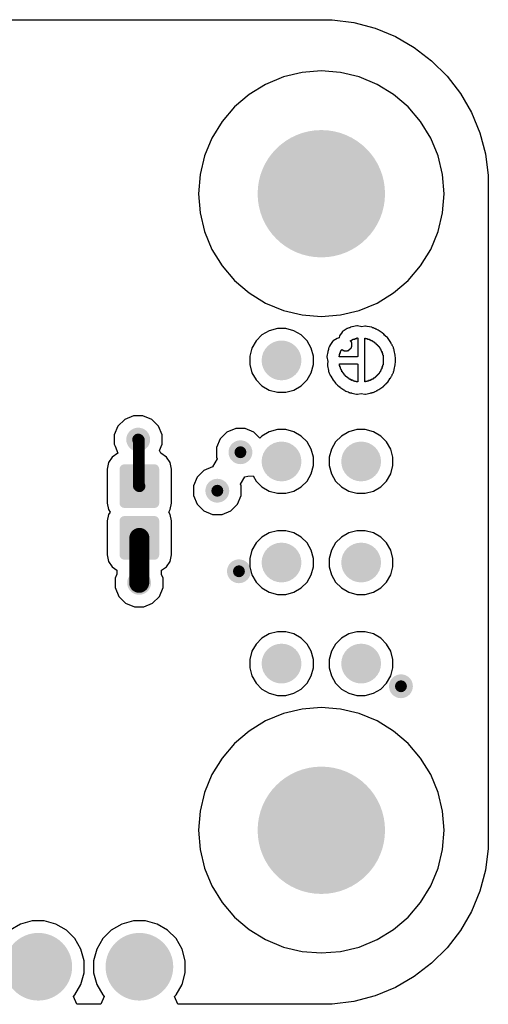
# Model space of a CAD drawing. Header units: inches. Extents: x 0.3 to 40.7, y 0.3 to 25.1.
# Tile 4 of 4: x 28.9 to 40.7, y 0.3 to 25.1. Entities that reach past the tile are written whole.
import ezdxf

# ---------------------------------------------------------------- set-up
doc = ezdxf.new("R2010")
doc.units = ezdxf.units.IN
for name, color, linetype in [('BOTTOM', 5, 'Continuous'), ('Pad Holes', 156, 'Continuous'), ('Via Holes', 16, 'Continuous')]:
    doc.layers.add(name, color=color, linetype=linetype)

# ---------------------------------------------------------------- blocks, each defined once
blk = doc.blocks.new('SJ_B_1440')
at = {"layer": 'BOTTOM'}
h = blk.add_hatch(color=5, dxfattribs=at)
edge = h.paths.add_edge_path()
edge.add_arc((-0.225, -0.375), 0.125, 270, 360)
edge.add_line((-0.1, -0.375), (-0.1, 0.375))
edge.add_arc((-0.225, 0.375), 0.125, 0, 90)
edge.add_line((-0.225, 0.5), (-1.075, 0.5))
edge.add_arc((-1.075, 0.375), 0.125, 90, 180)
edge.add_line((-1.2, 0.375), (-1.2, -0.375))
edge.add_arc((-1.075, -0.375), 0.125, 180, 270)
edge.add_line((-1.075, -0.5), (-0.225, -0.5))
h = blk.add_hatch(color=5, dxfattribs=at)
edge = h.paths.add_edge_path()
edge.add_arc((0.225, 0.375), 0.125, 90, 180)
edge.add_line((0.1, 0.375), (0.1, -0.375))
edge.add_arc((0.225, -0.375), 0.125, 180, 270)
edge.add_line((0.225, -0.5), (1.075, -0.5))
edge.add_arc((1.075, -0.375), 0.125, 270, 360)
edge.add_line((1.2, -0.375), (1.2, 0.375))
edge.add_arc((1.075, 0.375), 0.125, 0, 90)
edge.add_line((1.075, 0.5), (0.225, 0.5))
blk = doc.blocks.new('TP_1_00MM_B_1453')
at = {"layer": 'BOTTOM'}
h = blk.add_hatch(color=5, dxfattribs=at)
edge = h.paths.add_edge_path()
edge.add_arc((0, 0), 0.5, 0, 360)
blk = doc.blocks.new('TP_1_00MM_B_1454')
at = {"layer": 'BOTTOM'}
h = blk.add_hatch(color=5, dxfattribs=at)
edge = h.paths.add_edge_path()
edge.add_arc((0, 0), 0.5, 0, 360)
blk = doc.blocks.new('TP_1_00MM_B_1455')
at = {"layer": 'BOTTOM'}
h = blk.add_hatch(color=5, dxfattribs=at)
edge = h.paths.add_edge_path()
edge.add_arc((0, 0), 0.5, 0, 360)
blk = doc.blocks.new('TP_1_00MM_B_1456')
at = {"layer": 'BOTTOM'}
h = blk.add_hatch(color=5, dxfattribs=at)
edge = h.paths.add_edge_path()
edge.add_arc((0, 0), 0.5, 0, 360)
blk = doc.blocks.new('TP_1_00MM_B_1457')
at = {"layer": 'BOTTOM'}
h = blk.add_hatch(color=5, dxfattribs=at)
edge = h.paths.add_edge_path()
edge.add_arc((0, 0), 0.5, 0, 360)
blk = doc.blocks.new('TP_1_00MM_B_1458')
at = {"layer": 'BOTTOM'}
h = blk.add_hatch(color=5, dxfattribs=at)
edge = h.paths.add_edge_path()
edge.add_arc((0, 0), 0.5, 0, 360)
blk = doc.blocks.new('TP_1_00MM_B_1459')
at = {"layer": 'BOTTOM'}
h = blk.add_hatch(color=5, dxfattribs=at)
edge = h.paths.add_edge_path()
edge.add_arc((0, 0), 0.5, 0, 360)
blk = doc.blocks.new('PIN_HEADER_2_54___VERT__1_10POS_1467')
at = {"layer": 'BOTTOM'}
h = blk.add_hatch(color=5, dxfattribs=at)
edge = h.paths.add_edge_path()
edge.add_arc((-11.43, 0), 0.85, 0, 360)
h = blk.add_hatch(color=5, dxfattribs=at)
edge = h.paths.add_edge_path()
edge.add_arc((-8.89, 0), 0.85, 0, 360)
h = blk.add_hatch(color=5, dxfattribs=at)
edge = h.paths.add_edge_path()
edge.add_arc((-6.35, 0), 0.85, 0, 360)
h = blk.add_hatch(color=5, dxfattribs=at)
edge = h.paths.add_edge_path()
edge.add_arc((-3.81, 0), 0.85, 0, 360)
h = blk.add_hatch(color=5, dxfattribs=at)
edge = h.paths.add_edge_path()
edge.add_arc((-1.27, 0), 0.85, 0, 360)
h = blk.add_hatch(color=5, dxfattribs=at)
edge = h.paths.add_edge_path()
edge.add_arc((1.27, 0), 0.85, 0, 360)
h = blk.add_hatch(color=5, dxfattribs=at)
edge = h.paths.add_edge_path()
edge.add_arc((3.81, 0), 0.85, 0, 360)
h = blk.add_hatch(color=5, dxfattribs=at)
edge = h.paths.add_edge_path()
edge.add_arc((6.35, 0), 0.85, 0, 360)
h = blk.add_hatch(color=5, dxfattribs=at)
edge = h.paths.add_edge_path()
edge.add_arc((8.89, 0), 0.85, 0, 360)
h = blk.add_hatch(color=5, dxfattribs=at)
edge = h.paths.add_edge_path()
edge.add_arc((11.43, 0), 0.85, 0, 360)
at = {"layer": 'Pad Holes'}
h = blk.add_hatch(color=7, dxfattribs=at)
edge = h.paths.add_edge_path()
edge.add_arc((-11.43, 0), 0.5, 0, 360)
h = blk.add_hatch(color=7, dxfattribs=at)
edge = h.paths.add_edge_path()
edge.add_arc((-8.89, 0), 0.5, 0, 360)
h = blk.add_hatch(color=7, dxfattribs=at)
edge = h.paths.add_edge_path()
edge.add_arc((-6.35, 0), 0.5, 0, 360)
h = blk.add_hatch(color=7, dxfattribs=at)
edge = h.paths.add_edge_path()
edge.add_arc((-3.81, 0), 0.5, 0, 360)
h = blk.add_hatch(color=7, dxfattribs=at)
edge = h.paths.add_edge_path()
edge.add_arc((-1.27, 0), 0.5, 0, 360)
h = blk.add_hatch(color=7, dxfattribs=at)
edge = h.paths.add_edge_path()
edge.add_arc((1.27, 0), 0.5, 0, 360)
h = blk.add_hatch(color=7, dxfattribs=at)
edge = h.paths.add_edge_path()
edge.add_arc((3.81, 0), 0.5, 0, 360)
h = blk.add_hatch(color=7, dxfattribs=at)
edge = h.paths.add_edge_path()
edge.add_arc((6.35, 0), 0.5, 0, 360)
h = blk.add_hatch(color=7, dxfattribs=at)
edge = h.paths.add_edge_path()
edge.add_arc((8.89, 0), 0.5, 0, 360)
h = blk.add_hatch(color=7, dxfattribs=at)
edge = h.paths.add_edge_path()
edge.add_arc((11.43, 0), 0.5, 0, 360)

msp = doc.modelspace()

# ---------------------------------------------------------------- hatches: boundary and pattern name
at = {"layer": 'BOTTOM'}
h = msp.add_hatch(color=5, dxfattribs=at)
edge = h.paths.add_edge_path()
edge.add_arc((36.5, 20.68), 1.5, 0, 360)
h = msp.add_hatch(color=5, dxfattribs=at)
edge = h.paths.add_edge_path()
edge.add_arc((31.9, 14.5), 0.3, 0, 360)
h = msp.add_hatch(color=5, dxfattribs=at)
edge = h.paths.add_edge_path()
edge.add_arc((34.468, 14.182), 0.3, 0, 360)
h = msp.add_hatch(color=5, dxfattribs=at)
edge = h.paths.add_edge_path()
edge.add_arc((33.887, 13.215), 0.3, 0, 360)
h = msp.add_hatch(color=5, dxfattribs=at)
edge = h.paths.add_edge_path()
edge.add_arc((34.43, 11.19), 0.3, 0, 360)
h = msp.add_hatch(color=5, dxfattribs=at)
edge = h.paths.add_edge_path()
edge.add_arc((31.923, 10.899), 0.3, 0, 360)
h = msp.add_hatch(color=5, dxfattribs=at)
edge = h.paths.add_edge_path()
edge.add_arc((38.5, 8.3), 0.3, 0, 360)
h = msp.add_hatch(color=5, dxfattribs=at)
edge = h.paths.add_edge_path()
edge.add_arc((36.5, 4.68), 1.5, 0, 360)
at = {"layer": 'Pad Holes'}
h = msp.add_hatch(color=7, dxfattribs=at)
edge = h.paths.add_edge_path()
edge.add_arc((36.5, 20.68), 1.6, 0, 360)
h = msp.add_hatch(color=7, dxfattribs=at)
edge = h.paths.add_edge_path()
edge.add_arc((36.5, 4.68), 1.6, 0, 360)
at = {"layer": 'Via Holes'}
h = msp.add_hatch(color=7, dxfattribs=at)
edge = h.paths.add_edge_path()
edge.add_arc((31.9, 14.5), 0.15, 0, 360)
h = msp.add_hatch(color=7, dxfattribs=at)
edge = h.paths.add_edge_path()
edge.add_arc((34.468, 14.182), 0.15, 0, 360)
h = msp.add_hatch(color=7, dxfattribs=at)
edge = h.paths.add_edge_path()
edge.add_arc((33.887, 13.215), 0.15, 0, 360)
h = msp.add_hatch(color=7, dxfattribs=at)
edge = h.paths.add_edge_path()
edge.add_arc((34.43, 11.19), 0.15, 0, 360)
h = msp.add_hatch(color=7, dxfattribs=at)
edge = h.paths.add_edge_path()
edge.add_arc((31.923, 10.899), 0.15, 0, 360)
h = msp.add_hatch(color=7, dxfattribs=at)
edge = h.paths.add_edge_path()
edge.add_arc((38.5, 8.3), 0.15, 0, 360)

# ---------------------------------------------------------------- linework, layer by layer
at = {"layer": 'BOTTOM'}
for p, q in [((25.275, 25.054), (36.5, 25.054)), ((36.5, 25.054), (36.775, 25.054)), ((36.775, 25.054), (37.32, 24.982)), ((37.32, 24.982), (37.851, 24.84)), ((37.851, 24.84), (38.359, 24.63)), ((38.359, 24.63), (38.835, 24.355)), ((38.835, 24.355), (39.271, 24.02)), ((39.271, 24.02), (39.66, 23.631)), ((36.5, 23.765), (36.018, 23.727)), ((36.983, 23.727), (36.5, 23.765)), ((35.547, 23.614), (35.1, 23.428)), ((36.018, 23.727), (35.547, 23.614)), ((37.453, 23.614), (36.983, 23.727)), ((37.9, 23.428), (37.453, 23.614)), ((39.66, 23.631), (39.995, 23.195)), ((35.1, 23.428), (34.687, 23.175)), ((38.313, 23.175), (37.9, 23.428)), ((34.687, 23.175), (34.319, 22.861)), ((38.681, 22.861), (38.313, 23.175)), ((39.995, 23.195), (40.27, 22.719)), ((34.319, 22.861), (34.005, 22.493)), ((38.995, 22.493), (38.681, 22.861)), ((40.27, 22.719), (40.48, 22.211)), ((34.005, 22.493), (33.752, 22.08)), ((39.248, 22.08), (38.995, 22.493)), ((33.752, 22.08), (33.566, 21.633)), ((39.434, 21.633), (39.248, 22.08)), ((40.48, 22.211), (40.622, 21.68)), ((33.566, 21.633), (33.454, 21.163)), ((39.547, 21.163), (39.434, 21.633)), ((40.622, 21.68), (40.694, 21.135)), ((33.454, 21.163), (33.416, 20.68)), ((39.585, 20.68), (39.547, 21.163)), ((40.694, 21.135), (40.694, 20.86)), ((40.694, 20.86), (40.694, 4.5)), ((33.416, 20.68), (33.454, 20.197)), ((39.547, 20.197), (39.585, 20.68)), ((33.454, 20.197), (33.566, 19.727)), ((39.434, 19.727), (39.547, 20.197)), ((33.566, 19.727), (33.752, 19.28)), ((39.248, 19.28), (39.434, 19.727)), ((33.752, 19.28), (34.005, 18.867)), ((38.995, 18.867), (39.248, 19.28)), ((34.005, 18.867), (34.319, 18.499)), ((38.681, 18.499), (38.995, 18.867)), ((34.319, 18.499), (34.687, 18.185)), ((38.313, 18.185), (38.681, 18.499)), ((34.687, 18.185), (35.1, 17.932)), ((37.9, 17.932), (38.313, 18.185)), ((35.1, 17.932), (35.547, 17.746)), ((37.453, 17.746), (37.9, 17.932)), ((35.547, 17.746), (36.018, 17.633)), ((36.018, 17.633), (36.5, 17.596)), ((36.5, 17.596), (36.983, 17.633)), ((36.983, 17.633), (37.453, 17.746)), ((37.269, 17.33), (37.231, 17.323)), ((37.278, 17.336), (37.269, 17.33)), ((37.395, 17.359), (37.278, 17.336)), ((37.408, 17.359), (37.395, 17.359)), ((37.517, 17.338), (37.408, 17.359)), ((37.593, 17.353), (37.517, 17.338)), ((37.606, 17.353), (37.593, 17.353)), ((37.64, 17.346), (37.606, 17.353)), ((37.653, 17.346), (37.64, 17.346)), ((37.77, 17.323), (37.653, 17.346)), ((35.009, 17.13), (34.86, 16.981)), ((35.191, 17.235), (35.009, 17.13)), ((35.395, 17.29), (35.191, 17.235)), ((35.605, 17.29), (35.395, 17.29)), ((35.809, 17.235), (35.605, 17.29)), ((35.991, 17.13), (35.809, 17.235)), ((36.14, 16.981), (35.991, 17.13)), ((36.953, 17.104), (36.944, 17.055)), ((37.02, 17.204), (36.953, 17.104)), ((37.024, 17.206), (37.02, 17.204)), ((37.026, 17.21), (37.024, 17.206)), ((37.126, 17.277), (37.026, 17.21)), ((37.145, 17.29), (37.126, 17.277)), ((37.126, 17.277), (37.126, 17.277)), ((37.155, 17.292), (37.145, 17.29)), ((37.172, 17.303), (37.155, 17.292)), ((37.196, 17.308), (37.172, 17.303)), ((37.198, 17.31), (37.196, 17.308)), ((37.217, 17.313), (37.198, 17.31)), ((37.231, 17.323), (37.217, 17.313)), ((37.784, 17.313), (37.77, 17.323)), ((37.803, 17.31), (37.784, 17.313)), ((37.809, 17.306), (37.803, 17.31)), ((37.823, 17.303), (37.809, 17.306)), ((37.837, 17.294), (37.823, 17.303)), ((37.856, 17.29), (37.837, 17.294)), ((37.873, 17.279), (37.856, 17.29)), ((37.882, 17.277), (37.873, 17.279)), ((37.891, 17.271), (37.882, 17.277)), ((37.896, 17.27), (37.891, 17.271)), ((37.924, 17.251), (37.896, 17.27)), ((37.929, 17.25), (37.924, 17.251)), ((38.028, 17.184), (37.929, 17.25)), ((38.03, 17.18), (38.028, 17.184)), ((38.074, 17.151), (38.03, 17.18)), ((38.09, 17.127), (38.074, 17.151)), ((38.094, 17.124), (38.09, 17.127)), ((38.097, 17.12), (38.094, 17.124)), ((38.101, 17.118), (38.097, 17.12)), ((38.103, 17.114), (38.101, 17.118)), ((38.107, 17.111), (38.103, 17.114)), ((38.11, 17.107), (38.107, 17.111)), ((38.114, 17.104), (38.11, 17.107)), ((38.116, 17.101), (38.114, 17.104)), ((38.12, 17.098), (38.116, 17.101)), ((38.123, 17.094), (38.12, 17.098)), ((38.127, 17.091), (38.123, 17.094)), ((38.13, 17.087), (38.127, 17.091)), ((38.134, 17.085), (38.13, 17.087)), ((38.136, 17.081), (38.134, 17.085)), ((38.16, 17.065), (38.136, 17.081)), ((34.86, 16.981), (34.755, 16.799)), ((36.246, 16.799), (36.14, 16.981)), ((36.709, 16.846), (36.695, 16.827)), ((36.713, 16.852), (36.709, 16.846)), ((36.709, 16.846), (36.709, 16.846)), ((36.715, 16.866), (36.713, 16.852)), ((36.782, 16.966), (36.715, 16.866)), ((36.786, 16.968), (36.782, 16.966)), ((36.788, 16.972), (36.786, 16.968)), ((36.792, 16.975), (36.788, 16.972)), ((36.795, 16.979), (36.792, 16.975)), ((36.894, 17.045), (36.795, 16.979)), ((36.944, 17.055), (36.894, 17.045)), ((37.236, 16.974), (37.236, 16.987)), ((37.236, 16.987), (37.243, 16.987)), ((37.243, 16.974), (37.236, 16.974)), ((37.243, 16.987), (37.243, 16.994)), ((37.243, 16.994), (37.263, 16.994)), ((37.243, 16.968), (37.243, 16.974)), ((37.249, 16.968), (37.243, 16.968)), ((37.249, 16.961), (37.249, 16.968)), ((37.256, 16.961), (37.249, 16.961)), ((37.256, 16.941), (37.256, 16.961)), ((37.263, 16.941), (37.256, 16.941)), ((37.263, 16.994), (37.263, 17.007)), ((37.263, 17.007), (37.282, 17.007)), ((37.263, 16.829), (37.263, 16.941)), ((37.282, 17.007), (37.282, 17.014)), ((37.282, 17.014), (37.289, 17.014)), ((37.289, 17.014), (37.289, 17.02)), ((37.289, 17.02), (37.315, 17.02)), ((37.315, 17.02), (37.315, 17.027)), ((37.315, 17.027), (37.349, 17.027)), ((37.349, 17.027), (37.349, 17.04)), ((37.349, 17.04), (37.388, 17.04)), ((37.388, 17.04), (37.388, 17.047)), ((37.388, 17.047), (37.395, 17.047)), ((37.395, 17.047), (37.395, 17.054)), ((37.395, 17.054), (37.408, 17.054)), ((37.408, 17.054), (37.408, 17.047)), ((37.408, 17.047), (37.415, 17.047)), ((37.415, 17.047), (37.415, 16.591)), ((37.593, 15.949), (37.593, 17.047)), ((37.593, 17.047), (37.606, 17.047)), ((37.606, 17.047), (37.606, 17.04)), ((37.606, 17.04), (37.653, 17.04)), ((37.653, 17.04), (37.653, 17.034)), ((37.653, 17.034), (37.659, 17.034)), ((37.659, 17.034), (37.659, 17.027)), ((37.659, 17.027), (37.686, 17.027)), ((37.686, 17.027), (37.686, 17.02)), ((37.686, 17.02), (37.706, 17.02)), ((37.706, 17.02), (37.706, 17.014)), ((37.706, 17.014), (37.712, 17.014)), ((37.712, 17.014), (37.712, 17.007)), ((37.712, 17.007), (37.739, 17.007)), ((37.739, 17.007), (37.739, 17.001)), ((37.739, 17.001), (37.745, 17.001)), ((37.745, 17.001), (37.745, 16.994)), ((37.745, 16.994), (37.765, 16.994)), ((37.765, 16.994), (37.765, 16.987)), ((37.765, 16.987), (37.778, 16.987)), ((37.778, 16.987), (37.778, 16.981)), ((37.778, 16.981), (37.785, 16.981)), ((37.785, 16.981), (37.785, 16.974)), ((37.785, 16.974), (37.792, 16.974)), ((37.792, 16.974), (37.792, 16.968)), ((37.792, 16.968), (37.812, 16.968)), ((37.812, 16.968), (37.812, 16.961)), ((37.812, 16.961), (37.818, 16.961)), ((37.818, 16.961), (37.818, 16.954)), ((37.818, 16.954), (37.825, 16.954)), ((37.825, 16.954), (37.825, 16.948)), ((37.825, 16.948), (37.831, 16.948)), ((37.831, 16.948), (37.831, 16.941)), ((37.831, 16.941), (37.845, 16.941)), ((37.845, 16.941), (37.845, 16.935)), ((37.845, 16.935), (37.858, 16.935)), ((37.858, 16.935), (37.858, 16.921)), ((37.858, 16.921), (37.864, 16.921)), ((37.864, 16.921), (37.864, 16.915)), ((37.864, 16.915), (37.871, 16.915)), ((37.871, 16.915), (37.871, 16.908)), ((37.871, 16.908), (37.878, 16.908)), ((37.878, 16.908), (37.878, 16.901)), ((37.878, 16.901), (37.884, 16.901)), ((37.884, 16.901), (37.884, 16.895)), ((37.884, 16.895), (37.891, 16.895)), ((37.891, 16.895), (37.891, 16.888)), ((37.891, 16.888), (37.898, 16.888)), ((37.898, 16.888), (37.898, 16.882)), ((37.898, 16.882), (37.904, 16.882)), ((37.904, 16.882), (37.904, 16.875)), ((37.904, 16.875), (37.911, 16.875)), ((37.911, 16.875), (37.911, 16.868)), ((37.911, 16.868), (37.917, 16.868)), ((37.917, 16.868), (37.917, 16.862)), ((37.917, 16.862), (37.924, 16.862)), ((37.924, 16.862), (37.924, 16.855)), ((37.924, 16.855), (37.931, 16.855)), ((37.931, 16.855), (37.931, 16.849)), ((37.931, 16.849), (37.944, 16.849)), ((37.944, 16.849), (37.944, 16.829)), ((38.226, 16.966), (38.16, 17.065)), ((38.226, 16.965), (38.226, 16.966)), ((38.253, 16.926), (38.226, 16.965)), ((38.255, 16.916), (38.253, 16.926)), ((38.266, 16.899), (38.255, 16.916)), ((38.279, 16.88), (38.266, 16.899)), ((38.266, 16.899), (38.266, 16.899)), ((38.282, 16.865), (38.279, 16.88)), ((38.286, 16.86), (38.282, 16.865)), ((38.299, 16.84), (38.286, 16.86)), ((38.286, 16.86), (38.286, 16.86)), ((38.301, 16.83), (38.299, 16.84)), ((38.312, 16.813), (38.301, 16.83)), ((34.755, 16.799), (34.7, 16.595)), ((34.7, 16.595), (34.7, 16.385)), ((36.3, 16.595), (36.246, 16.799)), ((36.3, 16.385), (36.3, 16.595)), ((36.662, 16.708), (36.639, 16.591)), ((36.639, 16.591), (36.639, 16.584)), ((36.639, 16.584), (36.662, 16.467)), ((36.664, 16.711), (36.662, 16.708)), ((36.676, 16.767), (36.664, 16.711)), ((36.678, 16.77), (36.676, 16.767)), ((36.682, 16.794), (36.678, 16.77)), ((36.692, 16.808), (36.682, 16.794)), ((36.695, 16.827), (36.692, 16.808)), ((36.945, 16.584), (36.945, 16.591)), ((36.945, 16.591), (36.952, 16.591)), ((36.978, 16.584), (36.945, 16.584)), ((36.952, 16.591), (36.952, 16.597)), ((36.952, 16.597), (36.958, 16.597)), ((36.958, 16.597), (36.958, 16.65)), ((36.958, 16.65), (36.965, 16.65)), ((36.965, 16.663), (36.965, 16.677)), ((36.965, 16.677), (36.971, 16.677)), ((36.971, 16.663), (36.965, 16.663)), ((36.965, 16.65), (36.965, 16.657)), ((36.965, 16.657), (36.971, 16.657)), ((36.971, 16.677), (36.971, 16.683)), ((36.971, 16.683), (36.978, 16.683)), ((36.971, 16.657), (36.971, 16.663)), ((36.978, 16.683), (36.978, 16.71)), ((36.978, 16.71), (36.985, 16.71)), ((36.985, 16.584), (36.978, 16.584)), ((36.985, 16.71), (36.985, 16.716)), ((36.985, 16.716), (36.991, 16.716)), ((37.408, 16.584), (36.985, 16.584)), ((36.991, 16.716), (36.991, 16.729)), ((36.991, 16.729), (36.998, 16.729)), ((36.998, 16.729), (36.998, 16.749)), ((36.998, 16.749), (37.005, 16.749)), ((37.005, 16.749), (37.005, 16.756)), ((37.005, 16.756), (37.011, 16.756)), ((37.011, 16.756), (37.011, 16.763)), ((37.011, 16.763), (37.024, 16.763)), ((37.024, 16.763), (37.024, 16.756)), ((37.024, 16.756), (37.038, 16.756)), ((37.038, 16.756), (37.038, 16.749)), ((37.038, 16.749), (37.044, 16.749)), ((37.044, 16.749), (37.044, 16.743)), ((37.044, 16.743), (37.064, 16.743)), ((37.064, 16.743), (37.064, 16.736)), ((37.064, 16.736), (37.071, 16.736)), ((37.071, 16.736), (37.071, 16.729)), ((37.071, 16.729), (37.157, 16.729)), ((37.157, 16.729), (37.157, 16.743)), ((37.157, 16.743), (37.19, 16.743)), ((37.19, 16.743), (37.19, 16.749)), ((37.19, 16.749), (37.196, 16.749)), ((37.196, 16.749), (37.196, 16.756)), ((37.196, 16.756), (37.203, 16.756)), ((37.203, 16.756), (37.203, 16.763)), ((37.203, 16.763), (37.21, 16.763)), ((37.21, 16.763), (37.21, 16.769)), ((37.21, 16.769), (37.216, 16.769)), ((37.216, 16.769), (37.216, 16.776)), ((37.216, 16.776), (37.223, 16.776)), ((37.223, 16.776), (37.223, 16.782)), ((37.223, 16.782), (37.229, 16.782)), ((37.229, 16.782), (37.229, 16.789)), ((37.229, 16.789), (37.236, 16.789)), ((37.236, 16.789), (37.236, 16.796)), ((37.236, 16.796), (37.243, 16.796)), ((37.243, 16.796), (37.243, 16.802)), ((37.243, 16.802), (37.249, 16.802)), ((37.249, 16.802), (37.249, 16.809)), ((37.249, 16.809), (37.256, 16.809)), ((37.256, 16.809), (37.256, 16.829)), ((37.256, 16.829), (37.263, 16.829)), ((37.415, 16.591), (37.408, 16.591)), ((37.408, 16.591), (37.408, 16.584)), ((37.944, 16.829), (37.95, 16.829)), ((37.95, 16.829), (37.95, 16.822)), ((37.95, 16.822), (37.957, 16.822)), ((37.957, 16.822), (37.957, 16.815)), ((37.957, 16.815), (37.964, 16.815)), ((37.964, 16.815), (37.964, 16.809)), ((37.964, 16.809), (37.97, 16.809)), ((37.97, 16.809), (37.97, 16.789)), ((37.97, 16.789), (37.977, 16.789)), ((37.977, 16.789), (37.977, 16.782)), ((37.977, 16.782), (37.984, 16.782)), ((37.984, 16.782), (37.984, 16.763)), ((37.984, 16.763), (37.997, 16.763)), ((37.997, 16.763), (37.997, 16.743)), ((37.997, 16.743), (38.003, 16.743)), ((38.003, 16.743), (38.003, 16.723)), ((38.003, 16.723), (38.017, 16.723)), ((38.017, 16.723), (38.017, 16.703)), ((38.017, 16.703), (38.023, 16.703)), ((38.023, 16.703), (38.023, 16.696)), ((38.023, 16.696), (38.03, 16.696)), ((38.03, 16.69), (38.023, 16.69)), ((38.023, 16.69), (38.023, 16.677)), ((38.023, 16.677), (38.03, 16.677)), ((38.03, 16.696), (38.03, 16.69)), ((38.03, 16.677), (38.03, 16.67)), ((38.03, 16.67), (38.036, 16.67)), ((38.036, 16.67), (38.036, 16.63)), ((38.036, 16.63), (38.043, 16.63)), ((38.043, 16.63), (38.043, 16.624)), ((38.043, 16.624), (38.05, 16.624)), ((38.05, 16.624), (38.05, 16.564)), ((38.317, 16.79), (38.312, 16.813)), ((38.319, 16.787), (38.317, 16.79)), ((38.327, 16.749), (38.319, 16.787)), ((38.332, 16.741), (38.327, 16.749)), ((38.356, 16.624), (38.332, 16.741)), ((38.356, 16.597), (38.356, 16.624)), ((38.362, 16.564), (38.356, 16.597)), ((34.7, 16.385), (34.755, 16.181)), ((36.246, 16.181), (36.3, 16.385)), ((36.664, 16.464), (36.652, 16.405)), ((36.652, 16.405), (36.652, 16.352)), ((36.652, 16.352), (36.676, 16.235)), ((36.662, 16.467), (36.664, 16.464)), ((36.958, 16.352), (36.958, 16.405)), ((36.958, 16.405), (37.408, 16.405)), ((36.965, 16.352), (36.958, 16.352)), ((36.965, 16.346), (36.965, 16.352)), ((36.971, 16.346), (36.965, 16.346)), ((36.965, 16.326), (36.965, 16.339)), ((36.965, 16.339), (36.971, 16.339)), ((36.971, 16.339), (36.971, 16.346)), ((37.408, 16.405), (37.408, 16.399)), ((37.408, 16.399), (37.415, 16.399)), ((37.415, 16.399), (37.415, 16.273)), ((38.043, 16.372), (38.036, 16.372)), ((38.036, 16.372), (38.036, 16.333)), ((38.05, 16.379), (38.043, 16.379)), ((38.043, 16.379), (38.043, 16.372)), ((38.05, 16.564), (38.056, 16.564)), ((38.056, 16.438), (38.05, 16.438)), ((38.05, 16.438), (38.05, 16.379)), ((38.056, 16.564), (38.056, 16.465)), ((38.056, 16.465), (38.056, 16.458)), ((38.056, 16.458), (38.056, 16.438)), ((38.332, 16.262), (38.356, 16.379)), ((38.356, 16.405), (38.362, 16.438)), ((38.356, 16.379), (38.356, 16.405)), ((38.362, 16.438), (38.362, 16.564)), ((34.755, 16.181), (34.86, 15.999)), ((36.14, 15.999), (36.246, 16.181)), ((36.676, 16.235), (36.678, 16.232)), ((36.678, 16.232), (36.682, 16.209)), ((36.682, 16.209), (36.69, 16.198)), ((36.69, 16.198), (36.695, 16.169)), ((36.695, 16.169), (36.709, 16.149)), ((36.709, 16.149), (36.709, 16.149)), ((36.709, 16.149), (36.713, 16.144)), ((36.713, 16.144), (36.715, 16.129)), ((36.715, 16.129), (36.729, 16.11)), ((36.729, 16.11), (36.729, 16.11)), ((36.729, 16.11), (36.732, 16.104)), ((36.732, 16.104), (36.735, 16.09)), ((36.735, 16.09), (36.801, 15.991)), ((36.971, 16.326), (36.965, 16.326)), ((36.971, 16.319), (36.971, 16.326)), ((36.978, 16.319), (36.971, 16.319)), ((36.978, 16.286), (36.978, 16.319)), ((36.991, 16.286), (36.978, 16.286)), ((36.991, 16.266), (36.991, 16.286)), ((36.998, 16.266), (36.991, 16.266)), ((36.998, 16.247), (36.998, 16.266)), ((37.011, 16.247), (36.998, 16.247)), ((37.011, 16.227), (37.011, 16.247)), ((37.018, 16.227), (37.011, 16.227)), ((37.018, 16.207), (37.018, 16.227)), ((37.024, 16.207), (37.018, 16.207)), ((37.024, 16.2), (37.024, 16.207)), ((37.031, 16.2), (37.024, 16.2)), ((37.031, 16.194), (37.031, 16.2)), ((37.038, 16.194), (37.031, 16.194)), ((37.038, 16.187), (37.038, 16.194)), ((37.044, 16.187), (37.038, 16.187)), ((37.044, 16.174), (37.044, 16.187)), ((37.051, 16.174), (37.044, 16.174)), ((37.051, 16.167), (37.051, 16.174)), ((37.057, 16.167), (37.051, 16.167)), ((37.057, 16.161), (37.057, 16.167)), ((37.064, 16.161), (37.057, 16.161)), ((37.064, 16.154), (37.064, 16.161)), ((37.071, 16.154), (37.064, 16.154)), ((37.071, 16.134), (37.071, 16.154)), ((37.077, 16.134), (37.071, 16.134)), ((37.077, 16.127), (37.077, 16.134)), ((37.084, 16.127), (37.077, 16.127)), ((37.084, 16.121), (37.084, 16.127)), ((37.091, 16.121), (37.084, 16.121)), ((37.091, 16.114), (37.091, 16.121)), ((37.097, 16.114), (37.091, 16.114)), ((37.097, 16.108), (37.097, 16.114)), ((37.104, 16.108), (37.097, 16.108)), ((37.104, 16.101), (37.104, 16.108)), ((37.11, 16.101), (37.104, 16.101)), ((37.11, 16.094), (37.11, 16.101)), ((37.117, 16.094), (37.11, 16.094)), ((37.117, 16.088), (37.117, 16.094)), ((37.124, 16.088), (37.117, 16.088)), ((37.124, 16.081), (37.124, 16.088)), ((37.415, 16.273), (37.415, 16.266)), ((37.415, 16.266), (37.415, 15.955)), ((37.878, 16.088), (37.871, 16.088)), ((37.871, 16.088), (37.871, 16.081)), ((37.884, 16.094), (37.878, 16.094)), ((37.878, 16.094), (37.878, 16.088)), ((37.891, 16.101), (37.884, 16.101)), ((37.884, 16.101), (37.884, 16.094)), ((37.898, 16.108), (37.891, 16.108)), ((37.891, 16.108), (37.891, 16.101)), ((37.904, 16.114), (37.898, 16.114)), ((37.898, 16.114), (37.898, 16.108)), ((37.911, 16.121), (37.904, 16.121)), ((37.904, 16.121), (37.904, 16.114)), ((37.917, 16.127), (37.911, 16.127)), ((37.911, 16.127), (37.911, 16.121)), ((37.924, 16.134), (37.917, 16.134)), ((37.917, 16.134), (37.917, 16.127)), ((37.931, 16.141), (37.924, 16.141)), ((37.924, 16.141), (37.924, 16.134)), ((37.937, 16.147), (37.931, 16.147)), ((37.931, 16.147), (37.931, 16.141)), ((37.944, 16.154), (37.937, 16.154)), ((37.937, 16.154), (37.937, 16.147)), ((37.95, 16.161), (37.944, 16.161)), ((37.944, 16.161), (37.944, 16.154)), ((37.957, 16.18), (37.95, 16.18)), ((37.95, 16.18), (37.95, 16.161)), ((37.964, 16.187), (37.957, 16.187)), ((37.957, 16.187), (37.957, 16.18)), ((37.97, 16.194), (37.964, 16.194)), ((37.964, 16.194), (37.964, 16.187)), ((37.977, 16.207), (37.97, 16.207)), ((37.97, 16.207), (37.97, 16.194)), ((37.984, 16.213), (37.977, 16.213)), ((37.977, 16.213), (37.977, 16.207)), ((37.99, 16.233), (37.984, 16.233)), ((37.984, 16.233), (37.984, 16.213)), ((37.997, 16.24), (37.99, 16.24)), ((37.99, 16.24), (37.99, 16.233)), ((38.003, 16.26), (37.997, 16.26)), ((37.997, 16.26), (37.997, 16.24)), ((38.01, 16.273), (38.003, 16.273)), ((38.003, 16.273), (38.003, 16.26)), ((38.017, 16.28), (38.01, 16.28)), ((38.01, 16.28), (38.01, 16.273)), ((38.023, 16.299), (38.017, 16.299)), ((38.017, 16.299), (38.017, 16.28)), ((38.03, 16.326), (38.023, 16.326)), ((38.023, 16.326), (38.023, 16.313)), ((38.023, 16.313), (38.03, 16.313)), ((38.03, 16.306), (38.023, 16.306)), ((38.023, 16.306), (38.023, 16.299)), ((38.036, 16.333), (38.03, 16.333)), ((38.03, 16.333), (38.03, 16.326)), ((38.03, 16.313), (38.03, 16.306)), ((38.253, 16.077), (38.266, 16.096)), ((38.266, 16.096), (38.268, 16.106)), ((38.268, 16.106), (38.279, 16.123)), ((38.279, 16.123), (38.282, 16.137)), ((38.282, 16.137), (38.286, 16.143)), ((38.286, 16.143), (38.299, 16.163)), ((38.286, 16.143), (38.286, 16.143)), ((38.299, 16.163), (38.301, 16.172)), ((38.301, 16.172), (38.312, 16.189)), ((38.312, 16.189), (38.317, 16.213)), ((38.317, 16.213), (38.319, 16.215)), ((38.319, 16.215), (38.327, 16.253)), ((38.327, 16.253), (38.332, 16.262)), ((34.86, 15.999), (35.009, 15.85)), ((35.009, 15.85), (35.191, 15.745)), ((35.809, 15.745), (35.991, 15.85)), ((35.991, 15.85), (36.14, 15.999)), ((36.801, 15.991), (36.805, 15.988)), ((36.805, 15.988), (36.808, 15.984)), ((36.808, 15.984), (36.812, 15.981)), ((36.812, 15.981), (36.854, 15.918)), ((36.854, 15.918), (36.858, 15.915)), ((36.858, 15.915), (36.861, 15.911)), ((36.861, 15.911), (36.865, 15.909)), ((36.865, 15.909), (36.868, 15.905)), ((36.868, 15.905), (36.872, 15.902)), ((36.872, 15.902), (36.874, 15.898)), ((36.874, 15.898), (36.878, 15.895)), ((36.878, 15.895), (36.881, 15.891)), ((36.881, 15.891), (36.885, 15.889)), ((36.885, 15.889), (36.887, 15.885)), ((36.887, 15.885), (36.891, 15.882)), ((36.891, 15.882), (36.894, 15.878)), ((36.894, 15.878), (36.898, 15.875)), ((36.898, 15.875), (36.901, 15.871)), ((36.901, 15.871), (36.905, 15.869)), ((36.905, 15.869), (36.907, 15.865)), ((36.907, 15.865), (36.911, 15.862)), ((36.911, 15.862), (36.914, 15.858)), ((36.914, 15.858), (36.918, 15.856)), ((36.918, 15.856), (36.921, 15.852)), ((36.921, 15.852), (36.964, 15.822)), ((37.13, 16.081), (37.124, 16.081)), ((37.13, 16.075), (37.13, 16.081)), ((37.137, 16.075), (37.13, 16.075)), ((37.137, 16.068), (37.137, 16.075)), ((37.157, 16.068), (37.137, 16.068)), ((37.157, 16.055), (37.157, 16.068)), ((37.17, 16.055), (37.157, 16.055)), ((37.17, 16.048), (37.17, 16.055)), ((37.177, 16.048), (37.17, 16.048)), ((37.177, 16.041), (37.177, 16.048)), ((37.183, 16.041), (37.177, 16.041)), ((37.183, 16.035), (37.183, 16.041)), ((37.196, 16.035), (37.183, 16.035)), ((37.196, 16.028), (37.196, 16.035)), ((37.203, 16.028), (37.196, 16.028)), ((37.203, 16.022), (37.203, 16.028)), ((37.223, 16.022), (37.203, 16.022)), ((37.223, 16.015), (37.223, 16.022)), ((37.229, 16.015), (37.223, 16.015)), ((37.229, 16.008), (37.229, 16.015)), ((37.236, 16.008), (37.229, 16.008)), ((37.236, 16.002), (37.236, 16.008)), ((37.256, 16.002), (37.236, 16.002)), ((37.256, 15.989), (37.256, 16.002)), ((37.269, 15.989), (37.256, 15.989)), ((37.282, 15.995), (37.269, 15.995)), ((37.269, 15.995), (37.269, 15.989)), ((37.282, 15.989), (37.282, 15.995)), ((37.289, 15.989), (37.282, 15.989)), ((37.289, 15.982), (37.289, 15.989)), ((37.302, 15.982), (37.289, 15.982)), ((37.302, 15.975), (37.302, 15.982)), ((37.309, 15.975), (37.302, 15.975)), ((37.309, 15.969), (37.309, 15.975)), ((37.335, 15.969), (37.309, 15.969)), ((37.335, 15.962), (37.335, 15.969)), ((37.375, 15.962), (37.335, 15.962)), ((37.375, 15.955), (37.375, 15.962)), ((37.382, 15.955), (37.375, 15.955)), ((37.382, 15.949), (37.382, 15.955)), ((37.408, 15.949), (37.382, 15.949)), ((37.415, 15.955), (37.408, 15.955)), ((37.408, 15.955), (37.408, 15.949)), ((37.613, 15.949), (37.593, 15.949)), ((37.653, 15.962), (37.613, 15.962)), ((37.613, 15.962), (37.613, 15.949)), ((37.686, 15.969), (37.653, 15.969)), ((37.653, 15.969), (37.653, 15.962)), ((37.719, 15.982), (37.686, 15.982)), ((37.686, 15.982), (37.686, 15.969)), ((37.739, 15.989), (37.719, 15.989)), ((37.719, 15.989), (37.719, 15.982)), ((37.759, 16.002), (37.739, 16.002)), ((37.739, 16.002), (37.739, 15.989)), ((37.765, 16.008), (37.759, 16.008)), ((37.759, 16.008), (37.759, 16.002)), ((37.785, 16.015), (37.765, 16.015)), ((37.765, 16.015), (37.765, 16.008)), ((37.798, 16.022), (37.785, 16.022)), ((37.785, 16.022), (37.785, 16.015)), ((37.805, 16.028), (37.798, 16.028)), ((37.798, 16.028), (37.798, 16.022)), ((37.812, 16.035), (37.805, 16.035)), ((37.805, 16.035), (37.805, 16.028)), ((37.818, 16.041), (37.812, 16.041)), ((37.812, 16.041), (37.812, 16.035)), ((37.825, 16.048), (37.818, 16.048)), ((37.818, 16.048), (37.818, 16.041)), ((37.825, 16.041), (37.825, 16.048)), ((37.831, 16.041), (37.825, 16.041)), ((37.838, 16.048), (37.831, 16.048)), ((37.831, 16.048), (37.831, 16.041)), ((37.845, 16.055), (37.838, 16.055)), ((37.838, 16.055), (37.838, 16.048)), ((37.851, 16.061), (37.845, 16.061)), ((37.845, 16.061), (37.845, 16.055)), ((37.858, 16.068), (37.851, 16.068)), ((37.851, 16.068), (37.851, 16.061)), ((37.864, 16.075), (37.858, 16.075)), ((37.858, 16.075), (37.858, 16.068)), ((37.871, 16.081), (37.864, 16.081)), ((37.864, 16.081), (37.864, 16.075)), ((38.061, 15.838), (38.064, 15.842)), ((38.064, 15.842), (38.068, 15.845)), ((38.068, 15.845), (38.07, 15.849)), ((38.07, 15.849), (38.074, 15.852)), ((38.074, 15.852), (38.077, 15.856)), ((38.077, 15.856), (38.081, 15.858)), ((38.081, 15.858), (38.083, 15.862)), ((38.083, 15.862), (38.087, 15.865)), ((38.087, 15.865), (38.09, 15.869)), ((38.09, 15.869), (38.094, 15.871)), ((38.094, 15.871), (38.097, 15.875)), ((38.097, 15.875), (38.101, 15.878)), ((38.101, 15.878), (38.103, 15.882)), ((38.103, 15.882), (38.107, 15.885)), ((38.107, 15.885), (38.11, 15.889)), ((38.11, 15.889), (38.114, 15.891)), ((38.114, 15.891), (38.116, 15.895)), ((38.116, 15.895), (38.12, 15.898)), ((38.12, 15.898), (38.123, 15.902)), ((38.123, 15.902), (38.127, 15.905)), ((38.127, 15.905), (38.13, 15.909)), ((38.13, 15.909), (38.134, 15.911)), ((38.134, 15.911), (38.136, 15.915)), ((38.136, 15.915), (38.14, 15.918)), ((38.14, 15.918), (38.143, 15.922)), ((38.143, 15.922), (38.147, 15.924)), ((38.147, 15.924), (38.15, 15.928)), ((38.15, 15.928), (38.154, 15.931)), ((38.154, 15.931), (38.156, 15.935)), ((38.156, 15.935), (38.16, 15.938)), ((38.16, 15.938), (38.163, 15.942)), ((38.163, 15.942), (38.167, 15.944)), ((38.167, 15.944), (38.233, 16.043)), ((38.233, 16.043), (38.234, 16.048)), ((38.234, 16.048), (38.253, 16.077)), ((38.253, 16.077), (38.253, 16.077)), ((35.191, 15.745), (35.395, 15.69)), ((35.395, 15.69), (35.605, 15.69)), ((35.605, 15.69), (35.809, 15.745)), ((36.964, 15.822), (36.967, 15.819)), ((36.967, 15.819), (37.066, 15.752)), ((37.066, 15.752), (37.066, 15.752)), ((37.066, 15.752), (37.086, 15.739)), ((37.086, 15.739), (37.091, 15.738)), ((37.091, 15.738), (37.119, 15.719)), ((37.119, 15.719), (37.119, 15.719)), ((37.119, 15.719), (37.139, 15.706)), ((37.139, 15.706), (37.172, 15.699)), ((37.172, 15.699), (37.172, 15.699)), ((37.172, 15.699), (37.172, 15.699)), ((37.172, 15.699), (37.192, 15.686)), ((37.192, 15.686), (37.215, 15.681)), ((37.215, 15.681), (37.218, 15.679)), ((37.218, 15.679), (37.256, 15.672)), ((37.256, 15.672), (37.265, 15.666)), ((37.265, 15.666), (37.382, 15.643)), ((37.382, 15.643), (37.408, 15.643)), ((37.408, 15.643), (37.501, 15.661)), ((37.501, 15.661), (37.593, 15.643)), ((37.593, 15.643), (37.613, 15.643)), ((37.613, 15.643), (37.73, 15.666)), ((37.73, 15.666), (37.742, 15.674)), ((37.742, 15.674), (37.77, 15.679)), ((37.77, 15.68), (37.803, 15.686)), ((37.77, 15.679), (37.77, 15.68)), ((37.803, 15.686), (37.817, 15.696)), ((37.817, 15.696), (37.836, 15.699)), ((37.836, 15.699), (37.842, 15.703)), ((37.842, 15.703), (37.856, 15.706)), ((37.856, 15.706), (37.876, 15.719)), ((37.876, 15.719), (37.893, 15.731)), ((37.876, 15.719), (37.876, 15.719)), ((37.893, 15.731), (37.902, 15.732)), ((37.902, 15.732), (37.911, 15.738)), ((37.911, 15.738), (37.915, 15.739)), ((37.915, 15.739), (37.944, 15.758)), ((37.944, 15.758), (37.948, 15.759)), ((37.948, 15.759), (38.048, 15.825)), ((38.048, 15.825), (38.05, 15.829)), ((38.05, 15.829), (38.054, 15.832)), ((38.054, 15.832), (38.057, 15.836)), ((38.057, 15.836), (38.061, 15.838)), ((31.781, 15.1), (31.56, 15.009)), ((32.019, 15.1), (31.781, 15.1)), ((32.24, 15.009), (32.019, 15.1)), ((31.56, 15.009), (31.391, 14.84)), ((32.409, 14.84), (32.24, 15.009)), ((31.391, 14.84), (31.3, 14.619)), ((31.3, 14.619), (31.3, 14.381)), ((32.5, 14.619), (32.409, 14.84)), ((32.5, 14.381), (32.5, 14.619)), ((34.128, 14.69), (33.959, 14.521)), ((34.349, 14.781), (34.128, 14.69)), ((34.587, 14.781), (34.349, 14.781)), ((34.808, 14.69), (34.587, 14.781)), ((34.958, 14.54), (34.808, 14.69)), ((35.191, 14.695), (35.009, 14.59)), ((35.395, 14.75), (35.191, 14.695)), ((35.605, 14.75), (35.395, 14.75)), ((35.809, 14.695), (35.605, 14.75)), ((35.991, 14.59), (35.809, 14.695)), ((37.191, 14.695), (37.009, 14.59)), ((37.395, 14.75), (37.191, 14.695)), ((37.605, 14.75), (37.395, 14.75)), ((37.809, 14.695), (37.605, 14.75)), ((37.991, 14.59), (37.809, 14.695)), ((31.3, 14.381), (31.32, 14.332)), ((32.435, 14.223), (32.5, 14.381)), ((33.959, 14.521), (33.868, 14.301)), ((35.009, 14.59), (34.958, 14.54)), ((36.14, 14.441), (35.991, 14.59)), ((36.246, 14.259), (36.14, 14.441)), ((36.86, 14.441), (36.755, 14.259)), ((37.009, 14.59), (36.86, 14.441)), ((38.14, 14.441), (37.991, 14.59)), ((38.246, 14.259), (38.14, 14.441)), ((31.388, 14.158), (31.249, 14.061)), ((31.32, 14.332), (31.388, 14.158)), ((32.471, 14.155), (32.435, 14.223)), ((32.611, 14.061), (32.471, 14.155)), ((33.868, 14.301), (33.868, 14.062)), ((36.3, 14.055), (36.246, 14.259)), ((36.755, 14.259), (36.7, 14.055)), ((38.3, 14.055), (38.246, 14.259)), ((31.155, 13.921), (31.122, 13.755)), ((31.249, 14.061), (31.155, 13.921)), ((32.705, 13.921), (32.611, 14.061)), ((32.738, 13.755), (32.705, 13.921)), ((33.887, 14.015), (33.768, 13.815)), ((33.868, 14.062), (33.887, 14.015)), ((36.3, 13.845), (36.3, 14.055)), ((36.7, 14.055), (36.7, 13.845)), ((38.3, 13.845), (38.3, 14.055)), ((31.122, 13.755), (31.122, 12.905)), ((32.738, 12.905), (32.738, 13.755)), ((33.547, 13.724), (33.379, 13.555)), ((33.768, 13.815), (33.547, 13.724)), ((36.14, 13.459), (36.246, 13.641)), ((36.246, 13.641), (36.3, 13.845)), ((36.7, 13.845), (36.755, 13.641)), ((36.755, 13.641), (36.86, 13.459)), ((38.14, 13.459), (38.246, 13.641)), ((38.246, 13.641), (38.3, 13.845)), ((33.379, 13.555), (33.287, 13.335)), ((34.468, 13.381), (34.578, 13.566)), ((34.487, 13.335), (34.468, 13.381)), ((34.578, 13.566), (34.651, 13.58)), ((34.651, 13.58), (34.787, 13.585)), ((34.787, 13.585), (34.86, 13.459)), ((34.86, 13.459), (35.009, 13.31)), ((35.991, 13.31), (36.14, 13.459)), ((36.86, 13.459), (37.009, 13.31)), ((37.991, 13.31), (38.14, 13.459)), ((33.287, 13.335), (33.287, 13.096)), ((34.487, 13.096), (34.487, 13.335)), ((35.009, 13.31), (35.191, 13.205)), ((35.191, 13.205), (35.395, 13.15)), ((35.395, 13.15), (35.605, 13.15)), ((35.605, 13.15), (35.809, 13.205)), ((35.809, 13.205), (35.991, 13.31)), ((37.009, 13.31), (37.191, 13.205)), ((37.191, 13.205), (37.395, 13.15)), ((37.395, 13.15), (37.605, 13.15)), ((37.605, 13.15), (37.809, 13.205)), ((37.809, 13.205), (37.991, 13.31)), ((31.122, 12.905), (31.155, 12.739)), ((32.705, 12.739), (32.738, 12.905)), ((33.287, 13.096), (33.379, 12.876)), ((33.379, 12.876), (33.547, 12.707)), ((34.227, 12.707), (34.396, 12.876)), ((34.396, 12.876), (34.487, 13.096)), ((31.155, 12.739), (31.194, 12.68)), ((31.194, 12.68), (31.155, 12.621)), ((32.666, 12.68), (32.705, 12.739)), ((32.705, 12.621), (32.666, 12.68)), ((33.547, 12.707), (33.768, 12.615)), ((34.007, 12.615), (34.227, 12.707)), ((31.155, 12.621), (31.122, 12.455)), ((31.122, 12.455), (31.122, 11.605)), ((32.738, 12.455), (32.705, 12.621)), ((32.738, 11.605), (32.738, 12.455)), ((33.768, 12.615), (34.007, 12.615)), ((35.191, 12.155), (35.009, 12.05)), ((35.395, 12.21), (35.191, 12.155)), ((35.605, 12.21), (35.395, 12.21)), ((35.809, 12.155), (35.605, 12.21)), ((35.991, 12.05), (35.809, 12.155)), ((37.191, 12.155), (37.009, 12.05)), ((37.395, 12.21), (37.191, 12.155)), ((37.605, 12.21), (37.395, 12.21)), ((37.809, 12.155), (37.605, 12.21)), ((37.991, 12.05), (37.809, 12.155)), ((34.86, 11.901), (34.755, 11.719)), ((35.009, 12.05), (34.86, 11.901)), ((36.14, 11.901), (35.991, 12.05)), ((36.246, 11.719), (36.14, 11.901)), ((36.86, 11.901), (36.755, 11.719)), ((37.009, 12.05), (36.86, 11.901)), ((38.14, 11.901), (37.991, 12.05)), ((38.246, 11.719), (38.14, 11.901)), ((34.755, 11.719), (34.7, 11.515)), ((36.3, 11.515), (36.246, 11.719)), ((36.755, 11.719), (36.7, 11.515)), ((38.3, 11.515), (38.246, 11.719)), ((31.122, 11.605), (31.155, 11.439)), ((31.155, 11.439), (31.249, 11.299)), ((32.611, 11.299), (32.705, 11.439)), ((32.705, 11.439), (32.738, 11.605)), ((34.7, 11.515), (34.7, 11.305)), ((36.3, 11.305), (36.3, 11.515)), ((36.7, 11.515), (36.7, 11.305)), ((38.3, 11.305), (38.3, 11.515)), ((31.249, 11.299), (31.366, 11.22)), ((31.366, 11.22), (31.366, 11.121)), ((32.487, 11.216), (32.611, 11.299)), ((32.487, 11.105), (32.487, 11.216)), ((34.7, 11.305), (34.755, 11.101)), ((36.246, 11.101), (36.3, 11.305)), ((36.7, 11.305), (36.755, 11.101)), ((38.246, 11.101), (38.3, 11.305)), ((31.366, 11.121), (31.323, 11.019)), ((31.323, 11.019), (31.323, 10.78)), ((32.523, 11.019), (32.487, 11.105)), ((32.523, 10.78), (32.523, 11.019)), ((34.755, 11.101), (34.86, 10.919)), ((34.86, 10.919), (35.009, 10.77)), ((35.991, 10.77), (36.14, 10.919)), ((36.14, 10.919), (36.246, 11.101)), ((36.755, 11.101), (36.86, 10.919)), ((36.86, 10.919), (37.009, 10.77)), ((37.991, 10.77), (38.14, 10.919)), ((38.14, 10.919), (38.246, 11.101)), ((31.323, 10.78), (31.415, 10.56)), ((32.432, 10.56), (32.523, 10.78)), ((35.009, 10.77), (35.191, 10.665)), ((35.191, 10.665), (35.395, 10.61)), ((35.605, 10.61), (35.809, 10.665)), ((35.809, 10.665), (35.991, 10.77)), ((37.009, 10.77), (37.191, 10.665)), ((37.191, 10.665), (37.395, 10.61)), ((37.605, 10.61), (37.809, 10.665)), ((37.809, 10.665), (37.991, 10.77)), ((31.415, 10.56), (31.584, 10.391)), ((32.263, 10.391), (32.432, 10.56)), ((35.395, 10.61), (35.605, 10.61)), ((37.395, 10.61), (37.605, 10.61)), ((31.584, 10.391), (31.804, 10.299)), ((31.804, 10.299), (32.043, 10.299)), ((32.043, 10.299), (32.263, 10.391)), ((35.395, 9.67), (35.191, 9.615)), ((35.605, 9.67), (35.395, 9.67)), ((35.809, 9.615), (35.605, 9.67)), ((37.395, 9.67), (37.191, 9.615)), ((37.605, 9.67), (37.395, 9.67)), ((37.809, 9.615), (37.605, 9.67)), ((35.009, 9.51), (34.86, 9.361)), ((35.191, 9.615), (35.009, 9.51)), ((35.991, 9.51), (35.809, 9.615)), ((36.14, 9.361), (35.991, 9.51)), ((37.009, 9.51), (36.86, 9.361)), ((37.191, 9.615), (37.009, 9.51)), ((37.991, 9.51), (37.809, 9.615)), ((38.14, 9.361), (37.991, 9.51)), ((34.755, 9.179), (34.7, 8.975)), ((34.86, 9.361), (34.755, 9.179)), ((36.246, 9.179), (36.14, 9.361)), ((36.3, 8.975), (36.246, 9.179)), ((36.755, 9.179), (36.7, 8.975)), ((36.86, 9.361), (36.755, 9.179)), ((38.246, 9.179), (38.14, 9.361)), ((38.3, 8.975), (38.246, 9.179)), ((34.7, 8.975), (34.7, 8.765)), ((36.3, 8.765), (36.3, 8.975)), ((36.7, 8.975), (36.7, 8.765)), ((38.3, 8.765), (38.3, 8.975)), ((34.7, 8.765), (34.755, 8.561)), ((36.246, 8.561), (36.3, 8.765)), ((36.7, 8.765), (36.755, 8.561)), ((38.246, 8.561), (38.3, 8.765)), ((34.755, 8.561), (34.86, 8.379)), ((36.14, 8.379), (36.246, 8.561)), ((36.755, 8.561), (36.86, 8.379)), ((38.14, 8.379), (38.246, 8.561)), ((34.86, 8.379), (35.009, 8.23)), ((35.009, 8.23), (35.191, 8.125)), ((35.809, 8.125), (35.991, 8.23)), ((35.991, 8.23), (36.14, 8.379)), ((36.86, 8.379), (37.009, 8.23)), ((37.009, 8.23), (37.191, 8.125)), ((37.809, 8.125), (37.991, 8.23)), ((37.991, 8.23), (38.14, 8.379)), ((35.191, 8.125), (35.395, 8.07)), ((35.395, 8.07), (35.605, 8.07)), ((35.605, 8.07), (35.809, 8.125)), ((37.191, 8.125), (37.395, 8.07)), ((37.395, 8.07), (37.605, 8.07)), ((37.605, 8.07), (37.809, 8.125)), ((36.018, 7.727), (35.547, 7.614)), ((36.5, 7.765), (36.018, 7.727)), ((36.983, 7.727), (36.5, 7.765)), ((37.453, 7.614), (36.983, 7.727)), ((35.1, 7.428), (34.687, 7.175)), ((35.547, 7.614), (35.1, 7.428)), ((37.9, 7.428), (37.453, 7.614)), ((38.313, 7.175), (37.9, 7.428)), ((34.687, 7.175), (34.319, 6.861)), ((38.681, 6.861), (38.313, 7.175)), ((34.319, 6.861), (34.005, 6.493)), ((38.995, 6.493), (38.681, 6.861)), ((34.005, 6.493), (33.752, 6.08)), ((39.248, 6.08), (38.995, 6.493)), ((33.752, 6.08), (33.566, 5.633)), ((39.434, 5.633), (39.248, 6.08)), ((33.566, 5.633), (33.454, 5.163)), ((39.547, 5.163), (39.434, 5.633)), ((33.454, 5.163), (33.416, 4.68)), ((39.585, 4.68), (39.547, 5.163)), ((33.416, 4.68), (33.454, 4.197)), ((39.547, 4.197), (39.585, 4.68)), ((40.694, 4.5), (40.694, 4.225)), ((40.694, 4.225), (40.622, 3.68)), ((33.454, 4.197), (33.566, 3.727)), ((39.434, 3.727), (39.547, 4.197)), ((33.566, 3.727), (33.752, 3.28)), ((39.248, 3.28), (39.434, 3.727)), ((40.622, 3.68), (40.48, 3.149)), ((33.752, 3.28), (34.005, 2.867)), ((38.995, 2.867), (39.248, 3.28)), ((40.48, 3.149), (40.27, 2.641)), ((34.005, 2.867), (34.319, 2.499)), ((38.681, 2.499), (38.995, 2.867)), ((34.319, 2.499), (34.687, 2.185)), ((38.313, 2.185), (38.681, 2.499)), ((40.27, 2.641), (39.995, 2.165)), ((28.946, 2.322), (28.684, 2.17)), ((29.239, 2.4), (28.946, 2.322)), ((29.541, 2.4), (29.239, 2.4)), ((29.834, 2.322), (29.541, 2.4)), ((30.096, 2.17), (29.834, 2.322)), ((31.486, 2.322), (31.224, 2.17)), ((31.779, 2.4), (31.486, 2.322)), ((32.081, 2.4), (31.779, 2.4)), ((32.374, 2.322), (32.081, 2.4)), ((32.636, 2.17), (32.374, 2.322)), ((30.31, 1.956), (30.096, 2.17)), ((31.224, 2.17), (31.01, 1.956)), ((32.85, 1.956), (32.636, 2.17)), ((34.687, 2.185), (35.1, 1.932)), ((37.9, 1.932), (38.313, 2.185)), ((39.995, 2.165), (39.66, 1.729)), ((30.462, 1.694), (30.31, 1.956)), ((31.01, 1.956), (30.858, 1.694)), ((33.002, 1.694), (32.85, 1.956)), ((35.1, 1.932), (35.547, 1.746)), ((35.547, 1.746), (36.018, 1.633)), ((36.983, 1.633), (37.453, 1.746)), ((37.453, 1.746), (37.9, 1.932)), ((30.54, 1.401), (30.462, 1.694)), ((30.858, 1.694), (30.78, 1.401)), ((33.08, 1.401), (33.002, 1.694)), ((36.018, 1.633), (36.5, 1.596)), ((36.5, 1.596), (36.983, 1.633)), ((39.66, 1.729), (39.271, 1.34)), ((30.54, 1.099), (30.54, 1.401)), ((30.78, 1.401), (30.78, 1.099)), ((33.08, 1.099), (33.08, 1.401)), ((39.271, 1.34), (38.835, 1.005)), ((30.462, 0.806), (30.54, 1.099)), ((30.78, 1.099), (30.858, 0.806)), ((33.002, 0.806), (33.08, 1.099)), ((38.835, 1.005), (38.359, 0.73)), ((30.31, 0.544), (30.462, 0.806)), ((30.858, 0.806), (31.01, 0.544)), ((32.85, 0.544), (33.002, 0.806)), ((30.272, 0.506), (30.31, 0.544)), ((30.355, 0.306), (30.272, 0.506)), ((31.048, 0.506), (30.965, 0.306)), ((31.01, 0.544), (31.048, 0.506)), ((32.812, 0.506), (32.85, 0.544)), ((32.895, 0.306), (32.812, 0.506)), ((37.851, 0.52), (37.32, 0.378)), ((38.359, 0.73), (37.851, 0.52)), ((30.965, 0.306), (30.355, 0.306)), ((36.5, 0.306), (32.895, 0.306)), ((36.775, 0.306), (36.5, 0.306)), ((37.32, 0.378), (36.775, 0.306))]:
    msp.add_line(p, q, dxfattribs=at)
for points, const_width in [([(31.9, 14.5), (31.915, 14.485)], 0.3), ([(31.915, 13.345), (31.915, 14.485)], 0.3), ([(31.915, 13.345), (31.93, 13.33)], 0.3), ([(31.927, 12.027), (31.93, 12.03)], 0.5), ([(31.927, 10.903), (31.927, 12.027)], 0.5), ([(31.923, 10.899), (31.927, 10.903)], 0.5)]:
    msp.add_lwpolyline(points, dxfattribs=dict(at, const_width=const_width))
for points, const_width in [([(31.825, 14.5, 1), (31.975, 14.5, 1)], 0.15), ([(31.84, 14.485, 1), (31.99, 14.485, 1)], 0.15), ([(31.84, 14.485, 1), (31.99, 14.485, 1)], 0.15), ([(31.84, 13.345, 1), (31.99, 13.345, 1)], 0.15), ([(31.84, 13.345, 1), (31.99, 13.345, 1)], 0.15), ([(31.855, 13.33, 1), (32.005, 13.33, 1)], 0.15), ([(31.802, 12.027, 1), (32.052, 12.027, 1)], 0.25), ([(31.802, 12.027, 1), (32.052, 12.027, 1)], 0.25), ([(31.805, 12.03, 1), (32.055, 12.03, 1)], 0.25), ([(31.798, 10.899, 1), (32.048, 10.899, 1)], 0.25), ([(31.802, 10.903, 1), (32.052, 10.903, 1)], 0.25), ([(31.802, 10.903, 1), (32.052, 10.903, 1)], 0.25)]:
    msp.add_lwpolyline(points, format="xyb", close=True, dxfattribs=dict(at, const_width=const_width))

# ---------------------------------------------------------------- block references
for name, p, rotation in [('TP_1_00MM_B_1455', (35.5, 16.49), 180), ('TP_1_00MM_B_1457', (35.5, 13.95), 180), ('TP_1_00MM_B_1456', (37.5, 13.95), 180), ('SJ_B_1440', (31.93, 12.68), 90), ('TP_1_00MM_B_1458', (35.5, 11.41), 180), ('TP_1_00MM_B_1453', (37.5, 11.41), 180), ('TP_1_00MM_B_1459', (35.5, 8.87), 180), ('TP_1_00MM_B_1454', (37.5, 8.87), 180)]:
    msp.add_blockref(name, p, dxfattribs=dict(rotation=rotation))
msp.add_blockref('PIN_HEADER_2_54___VERT__1_10POS_1467', (20.5, 1.25))

doc.saveas('drawing.dxf')
